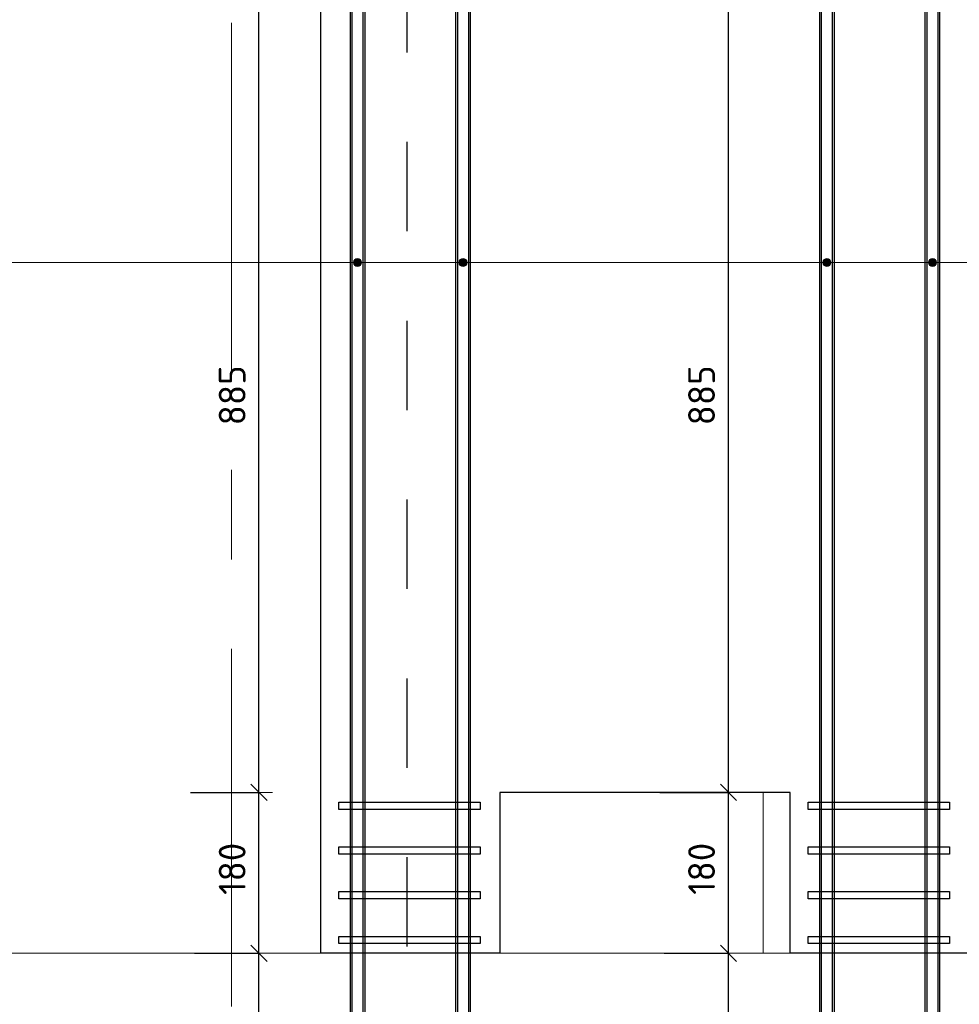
# Model space of a CAD drawing. Header units: metres. Extents: x -38 to 97, y -15 to 21.
# Tile 78 of 225: x 80.62 to 81.67, y -5.91 to -4.81. Entities that reach past the tile are written whole.
import ezdxf

# ---------------------------------------------------------------- set-up
doc = ezdxf.new("R2010")
doc.units = ezdxf.units.M
doc.header["$PDMODE"] = 65
for name, pattern in [('______11', [0.5, 0.4, -0.05, 0, -0.05]), ('______2', [0.0405, 0.03, -0.0105]), ('______5', [1.1, 0.8, -0.1, 0.1, -0.1])]:
    doc.linetypes.add(name, pattern=pattern)
for name, color, linetype, lineweight in [('XR$4$Арм.стержн. Хомут', 240, 'Continuous', 35), ('XR$4$Арм.стержн.горизонт. 1', 180, 'Continuous', 35), ('XR$4$Арм.стержн.горизонт. 2', 202, 'Continuous', 35), ('XR$4$Общий слой (1)_1', 7, 'Continuous', 13), ('XR$4$Перекрытие (1)', 7, 'Continuous', 35), ('XR$4$Размерная линия (1)', 7, 'Continuous', 13), ('XR$6$Арм.стержн. Хомут', 240, 'Continuous', 35), ('XR$6$Арм.стержн.горизонт. 1', 180, 'Continuous', 35), ('XR$6$Арм.стержн.горизонт. 2', 202, 'Continuous', 35), ('XR$6$Общий слой (1)_1', 7, 'Continuous', 13), ('XR$6$Осевая линия (1)', 7, '______5', 13), ('XR$6$Перекрытие (1)', 7, 'Continuous', 35), ('XR$6$Размерная линия (1)', 7, 'Continuous', 13)]:
    doc.layers.add(name, color=color, linetype=linetype, lineweight=lineweight)
doc.styles.add('ISOCPEUR', font='txt')
doc.dimstyles.new('DIMSTYLE_24', dxfattribs={"dimtxt": 0.03, "dimasz": 0.03, "dimexe": 0, "dimexo": 0, "dimgap": 0.015, "dimtad": 2, "dimdec": 0, "dimlfac": 1000, "dimrnd": 5, "dimzin": 12, "dimdsep": 46, "dimtxsty": 'ISOCPEUR', "dimblk1": 'ALL_ML_STRICH', "dimblk2": 'ALL_ML_STRICH', "dimsah": 1, "dimcen": 0, "dimclrd": 7, "dimclre": 256, "dimclrt": 7, "dimadec": 0, "dimazin": 0, "dimtfac": 1, "dimtdec": 0, "dimtix": 1, "dimtmove": 2, "dimatfit": 3, "dimfxl": 0, "dimtzin": 0, "dimlwd": 0, "dimlwe": -3, "dimarcsym": 0})
pattern_1 = [(0, (0.45, 0.45), (0.225, 0.225), [0.225, -0.225]), (90, (0.45, 0.45), (-0.225, 0.225), [0.225, -0.225])]

# ---------------------------------------------------------------- blocks, each defined once
blk = doc.blocks.new('СЛОЖНЫЙ_ОБЪЕКТ_61')
at = {"color": 7, "linetype": '______2', "lineweight": 25, "transparency": 33554687}
blk.add_line((81.0518, -4.5424), (81.0518, -6.901), dxfattribs=at)
blk = doc.blocks.new('ALL_ML_STRICH')
at = {"color": 0, "linetype": 'ByBlock', "lineweight": -2}
for p, q in [((0, -0.5), (0, 0.5)), ((-1, 0), (0.5, 0)), ((-0.3, -0.3), (0.3, 0.3))]:
    blk.add_line(p, q, dxfattribs=at)
blk = doc.blocks.new('*D429')
at = {"layer": 'DEFPOINTS', "color": 7, "linetype": 'Continuous', "lineweight": 13, "transparency": 33554687}
for p in [(81.3194, -5.8499), (81.4114, -6.7349), (81.5156, -6.7349)]:
    blk.add_point(p, dxfattribs=at)
at = {"layer": 'XR$4$Размерная линия (1)', "color": 9, "linetype": 'Continuous', "lineweight": -2, "true_color": 0xc7c7c7, "transparency": 33554687}
for p, q in [((81.3394, -5.8499), (81.4114, -5.8499)), ((81.4956, -6.7349), (81.4114, -6.7349))]:
    blk.add_line(p, q, dxfattribs=at)
at = {"layer": 'XR$4$Размерная линия (1)', "color": 7, "linetype": 'Continuous', "lineweight": -2, "transparency": 33554687}
blk.add_line((81.4114, -6.7349), (81.4114, -5.8499), dxfattribs=at)
at = {"layer": 'XR$4$Размерная линия (1)', "color": 7, "linetype": 'Continuous', "lineweight": 13, "transparency": 33554687, "xscale": 0.03, "yscale": 0.03, "zscale": 0.03}
for p, rotation in [((81.4114, -5.8499), 90), ((81.4114, -6.7349), 270)]:
    blk.add_blockref('ALL_ML_STRICH', p, dxfattribs=dict(at, rotation=rotation))
at = {"layer": 'XR$4$Размерная линия (1)', "color": 7, "linetype": 'Continuous', "lineweight": 13, "transparency": 33554687, "insert": (81.3814, -6.2909), "char_height": 0.03, "width": 0.09, "attachment_point": 5, "rotation": 90, "style": 'ISOCPEUR'}
blk.add_mtext('\\A1;{885}', dxfattribs=at)
blk = doc.blocks.new('*D430')
at = {"layer": 'DEFPOINTS', "color": 7, "linetype": 'Continuous', "lineweight": 13, "transparency": 33554687}
for p in [(81.3147, -5.6699), (81.3194, -5.8499), (81.4114, -5.8499)]:
    blk.add_point(p, dxfattribs=at)
at = {"layer": 'XR$4$Размерная линия (1)', "color": 9, "linetype": 'Continuous', "lineweight": -2, "true_color": 0xc7c7c7, "transparency": 33554687}
for p, q in [((81.3347, -5.6699), (81.4114, -5.6699)), ((81.3394, -5.8499), (81.4114, -5.8499))]:
    blk.add_line(p, q, dxfattribs=at)
at = {"layer": 'XR$4$Размерная линия (1)', "color": 7, "linetype": 'Continuous', "lineweight": -2, "transparency": 33554687}
blk.add_line((81.4114, -5.8499), (81.4114, -5.6699), dxfattribs=at)
at = {"layer": 'XR$4$Размерная линия (1)', "color": 7, "linetype": 'Continuous', "lineweight": 13, "transparency": 33554687, "xscale": 0.03, "yscale": 0.03, "zscale": 0.03}
for p, rotation in [((81.4114, -5.6699), 90), ((81.4114, -5.8499), 270)]:
    blk.add_blockref('ALL_ML_STRICH', p, dxfattribs=dict(at, rotation=rotation))
at = {"layer": 'XR$4$Размерная линия (1)', "color": 7, "linetype": 'Continuous', "lineweight": 13, "transparency": 33554687, "insert": (81.3814, -5.7554), "char_height": 0.03, "width": 0.09, "attachment_point": 5, "rotation": 90, "style": 'ISOCPEUR'}
blk.add_mtext('\\A1;{180}', dxfattribs=at)
blk = doc.blocks.new('*D431')
at = {"layer": 'DEFPOINTS', "color": 7, "linetype": 'Continuous', "lineweight": 13, "transparency": 33554687}
for p in [(81.5156, -4.7849), (81.3147, -5.6699), (81.4114, -5.6699)]:
    blk.add_point(p, dxfattribs=at)
at = {"layer": 'XR$4$Размерная линия (1)', "color": 9, "linetype": 'Continuous', "lineweight": -2, "true_color": 0xc7c7c7, "transparency": 33554687}
for p, q in [((81.4956, -4.7849), (81.4114, -4.7849)), ((81.3347, -5.6699), (81.4114, -5.6699))]:
    blk.add_line(p, q, dxfattribs=at)
at = {"layer": 'XR$4$Размерная линия (1)', "color": 7, "linetype": 'Continuous', "lineweight": -2, "transparency": 33554687}
blk.add_line((81.4114, -5.6699), (81.4114, -4.7849), dxfattribs=at)
at = {"layer": 'XR$4$Размерная линия (1)', "color": 7, "linetype": 'Continuous', "lineweight": 13, "transparency": 33554687, "xscale": 0.03, "yscale": 0.03, "zscale": 0.03}
for p, rotation in [((81.4114, -4.7849), 90), ((81.4114, -5.6699), 270)]:
    blk.add_blockref('ALL_ML_STRICH', p, dxfattribs=dict(at, rotation=rotation))
at = {"layer": 'XR$4$Размерная линия (1)', "color": 7, "linetype": 'Continuous', "lineweight": 13, "transparency": 33554687, "insert": (81.3814, -5.2259), "char_height": 0.03, "width": 0.09, "attachment_point": 5, "rotation": 90, "style": 'ISOCPEUR'}
blk.add_mtext('\\A1;{885}', dxfattribs=at)
blk = doc.blocks.new('*D434')
at = {"layer": 'DEFPOINTS', "color": 7, "linetype": 'Continuous', "lineweight": 13, "transparency": 33554687}
for p in [(80.7944, -5.8499), (80.8864, -6.7349), (80.9906, -6.7349)]:
    blk.add_point(p, dxfattribs=at)
at = {"layer": 'XR$4$Размерная линия (1)', "color": 9, "linetype": 'Continuous', "lineweight": -2, "true_color": 0xc7c7c7, "transparency": 33554687}
for p, q in [((80.8144, -5.8499), (80.8864, -5.8499)), ((80.9706, -6.7349), (80.8864, -6.7349))]:
    blk.add_line(p, q, dxfattribs=at)
at = {"layer": 'XR$4$Размерная линия (1)', "color": 7, "linetype": 'Continuous', "lineweight": -2, "transparency": 33554687}
blk.add_line((80.8864, -6.7349), (80.8864, -5.8499), dxfattribs=at)
at = {"layer": 'XR$4$Размерная линия (1)', "color": 7, "linetype": 'Continuous', "lineweight": 13, "transparency": 33554687, "xscale": 0.03, "yscale": 0.03, "zscale": 0.03}
for p, rotation in [((80.8864, -5.8499), 90), ((80.8864, -6.7349), 270)]:
    blk.add_blockref('ALL_ML_STRICH', p, dxfattribs=dict(at, rotation=rotation))
at = {"layer": 'XR$4$Размерная линия (1)', "color": 7, "linetype": 'Continuous', "lineweight": 13, "transparency": 33554687, "insert": (80.8564, -6.2909), "char_height": 0.03, "width": 0.09, "attachment_point": 5, "rotation": 90, "style": 'ISOCPEUR'}
blk.add_mtext('\\A1;{885}', dxfattribs=at)
blk = doc.blocks.new('*D435')
at = {"layer": 'DEFPOINTS', "color": 7, "linetype": 'Continuous', "lineweight": 13, "transparency": 33554687}
for p in [(80.7897, -5.6699), (80.7944, -5.8499), (80.8864, -5.8499)]:
    blk.add_point(p, dxfattribs=at)
at = {"layer": 'XR$4$Размерная линия (1)', "color": 9, "linetype": 'Continuous', "lineweight": -2, "true_color": 0xc7c7c7, "transparency": 33554687}
for p, q in [((80.8097, -5.6699), (80.8864, -5.6699)), ((80.8144, -5.8499), (80.8864, -5.8499))]:
    blk.add_line(p, q, dxfattribs=at)
at = {"layer": 'XR$4$Размерная линия (1)', "color": 7, "linetype": 'Continuous', "lineweight": -2, "transparency": 33554687}
blk.add_line((80.8864, -5.8499), (80.8864, -5.6699), dxfattribs=at)
at = {"layer": 'XR$4$Размерная линия (1)', "color": 7, "linetype": 'Continuous', "lineweight": 13, "transparency": 33554687, "xscale": 0.03, "yscale": 0.03, "zscale": 0.03}
for p, rotation in [((80.8864, -5.6699), 90), ((80.8864, -5.8499), 270)]:
    blk.add_blockref('ALL_ML_STRICH', p, dxfattribs=dict(at, rotation=rotation))
at = {"layer": 'XR$4$Размерная линия (1)', "color": 7, "linetype": 'Continuous', "lineweight": 13, "transparency": 33554687, "insert": (80.8564, -5.7554), "char_height": 0.03, "width": 0.09, "attachment_point": 5, "rotation": 90, "style": 'ISOCPEUR'}
blk.add_mtext('\\A1;{180}', dxfattribs=at)
blk = doc.blocks.new('*D436')
at = {"layer": 'DEFPOINTS', "color": 7, "linetype": 'Continuous', "lineweight": 13, "transparency": 33554687}
for p in [(80.9906, -4.7849), (80.7897, -5.6699), (80.8864, -5.6699)]:
    blk.add_point(p, dxfattribs=at)
at = {"layer": 'XR$4$Размерная линия (1)', "color": 9, "linetype": 'Continuous', "lineweight": -2, "true_color": 0xc7c7c7, "transparency": 33554687}
for p, q in [((80.9706, -4.7849), (80.8864, -4.7849)), ((80.8097, -5.6699), (80.8864, -5.6699))]:
    blk.add_line(p, q, dxfattribs=at)
at = {"layer": 'XR$4$Размерная линия (1)', "color": 7, "linetype": 'Continuous', "lineweight": -2, "transparency": 33554687}
blk.add_line((80.8864, -5.6699), (80.8864, -4.7849), dxfattribs=at)
at = {"layer": 'XR$4$Размерная линия (1)', "color": 7, "linetype": 'Continuous', "lineweight": 13, "transparency": 33554687, "xscale": 0.03, "yscale": 0.03, "zscale": 0.03}
for p, rotation in [((80.8864, -4.7849), 90), ((80.8864, -5.6699), 270)]:
    blk.add_blockref('ALL_ML_STRICH', p, dxfattribs=dict(at, rotation=rotation))
at = {"layer": 'XR$4$Размерная линия (1)', "color": 7, "linetype": 'Continuous', "lineweight": 13, "transparency": 33554687, "insert": (80.8564, -5.2259), "char_height": 0.03, "width": 0.09, "attachment_point": 5, "rotation": 90, "style": 'ISOCPEUR'}
blk.add_mtext('\\A1;{885}', dxfattribs=at)
blk = doc.blocks.new('СЛОЖНЫЙ_ОБЪЕКТ_108')
at = {"color": 7, "linetype": '______2', "lineweight": 25, "transparency": 33554687}
blk.add_line((81.0518, -4.5424), (81.0518, -6.901), dxfattribs=at)
blk = doc.blocks.new('*D821')
at = {"layer": 'DEFPOINTS', "color": 7, "linetype": 'Continuous', "lineweight": 13, "transparency": 33554687}
for p in [(81.3194, -5.8499), (81.4114, -6.7349), (81.5156, -6.7349)]:
    blk.add_point(p, dxfattribs=at)
at = {"layer": 'XR$6$Размерная линия (1)', "color": 9, "linetype": 'Continuous', "lineweight": -2, "true_color": 0xc7c7c7, "transparency": 33554687}
for p, q in [((81.3394, -5.8499), (81.4114, -5.8499)), ((81.4956, -6.7349), (81.4114, -6.7349))]:
    blk.add_line(p, q, dxfattribs=at)
at = {"layer": 'XR$6$Размерная линия (1)', "color": 7, "linetype": 'Continuous', "lineweight": -2, "transparency": 33554687}
blk.add_line((81.4114, -6.7349), (81.4114, -5.8499), dxfattribs=at)
at = {"layer": 'XR$6$Размерная линия (1)', "color": 7, "linetype": 'Continuous', "lineweight": 13, "transparency": 33554687, "xscale": 0.03, "yscale": 0.03, "zscale": 0.03}
for p, rotation in [((81.4114, -5.8499), 90), ((81.4114, -6.7349), 270)]:
    blk.add_blockref('ALL_ML_STRICH', p, dxfattribs=dict(at, rotation=rotation))
at = {"layer": 'XR$6$Размерная линия (1)', "color": 7, "linetype": 'Continuous', "lineweight": 13, "transparency": 33554687, "insert": (81.3814, -6.2909), "char_height": 0.03, "width": 0.09, "attachment_point": 5, "rotation": 90, "style": 'ISOCPEUR'}
blk.add_mtext('\\A1;{885}', dxfattribs=at)
blk = doc.blocks.new('*D822')
at = {"layer": 'DEFPOINTS', "color": 7, "linetype": 'Continuous', "lineweight": 13, "transparency": 33554687}
for p in [(81.3147, -5.6699), (81.3194, -5.8499), (81.4114, -5.8499)]:
    blk.add_point(p, dxfattribs=at)
at = {"layer": 'XR$6$Размерная линия (1)', "color": 9, "linetype": 'Continuous', "lineweight": -2, "true_color": 0xc7c7c7, "transparency": 33554687}
for p, q in [((81.3347, -5.6699), (81.4114, -5.6699)), ((81.3394, -5.8499), (81.4114, -5.8499))]:
    blk.add_line(p, q, dxfattribs=at)
at = {"layer": 'XR$6$Размерная линия (1)', "color": 7, "linetype": 'Continuous', "lineweight": -2, "transparency": 33554687}
blk.add_line((81.4114, -5.8499), (81.4114, -5.6699), dxfattribs=at)
at = {"layer": 'XR$6$Размерная линия (1)', "color": 7, "linetype": 'Continuous', "lineweight": 13, "transparency": 33554687, "xscale": 0.03, "yscale": 0.03, "zscale": 0.03}
for p, rotation in [((81.4114, -5.6699), 90), ((81.4114, -5.8499), 270)]:
    blk.add_blockref('ALL_ML_STRICH', p, dxfattribs=dict(at, rotation=rotation))
at = {"layer": 'XR$6$Размерная линия (1)', "color": 7, "linetype": 'Continuous', "lineweight": 13, "transparency": 33554687, "insert": (81.3814, -5.7554), "char_height": 0.03, "width": 0.09, "attachment_point": 5, "rotation": 90, "style": 'ISOCPEUR'}
blk.add_mtext('\\A1;{180}', dxfattribs=at)
blk = doc.blocks.new('*D823')
at = {"layer": 'DEFPOINTS', "color": 7, "linetype": 'Continuous', "lineweight": 13, "transparency": 33554687}
for p in [(81.5156, -4.7849), (81.3147, -5.6699), (81.4114, -5.6699)]:
    blk.add_point(p, dxfattribs=at)
at = {"layer": 'XR$6$Размерная линия (1)', "color": 9, "linetype": 'Continuous', "lineweight": -2, "true_color": 0xc7c7c7, "transparency": 33554687}
for p, q in [((81.4956, -4.7849), (81.4114, -4.7849)), ((81.3347, -5.6699), (81.4114, -5.6699))]:
    blk.add_line(p, q, dxfattribs=at)
at = {"layer": 'XR$6$Размерная линия (1)', "color": 7, "linetype": 'Continuous', "lineweight": -2, "transparency": 33554687}
blk.add_line((81.4114, -5.6699), (81.4114, -4.7849), dxfattribs=at)
at = {"layer": 'XR$6$Размерная линия (1)', "color": 7, "linetype": 'Continuous', "lineweight": 13, "transparency": 33554687, "xscale": 0.03, "yscale": 0.03, "zscale": 0.03}
for p, rotation in [((81.4114, -4.7849), 90), ((81.4114, -5.6699), 270)]:
    blk.add_blockref('ALL_ML_STRICH', p, dxfattribs=dict(at, rotation=rotation))
at = {"layer": 'XR$6$Размерная линия (1)', "color": 7, "linetype": 'Continuous', "lineweight": 13, "transparency": 33554687, "insert": (81.3814, -5.2259), "char_height": 0.03, "width": 0.09, "attachment_point": 5, "rotation": 90, "style": 'ISOCPEUR'}
blk.add_mtext('\\A1;{885}', dxfattribs=at)
blk = doc.blocks.new('*D826')
at = {"layer": 'DEFPOINTS', "color": 7, "linetype": 'Continuous', "lineweight": 13, "transparency": 33554687}
for p in [(80.7944, -5.8499), (80.8864, -6.7349), (80.9906, -6.7349)]:
    blk.add_point(p, dxfattribs=at)
at = {"layer": 'XR$6$Размерная линия (1)', "color": 9, "linetype": 'Continuous', "lineweight": -2, "true_color": 0xc7c7c7, "transparency": 33554687}
for p, q in [((80.8144, -5.8499), (80.8864, -5.8499)), ((80.9706, -6.7349), (80.8864, -6.7349))]:
    blk.add_line(p, q, dxfattribs=at)
at = {"layer": 'XR$6$Размерная линия (1)', "color": 7, "linetype": 'Continuous', "lineweight": -2, "transparency": 33554687}
blk.add_line((80.8864, -6.7349), (80.8864, -5.8499), dxfattribs=at)
at = {"layer": 'XR$6$Размерная линия (1)', "color": 7, "linetype": 'Continuous', "lineweight": 13, "transparency": 33554687, "xscale": 0.03, "yscale": 0.03, "zscale": 0.03}
for p, rotation in [((80.8864, -5.8499), 90), ((80.8864, -6.7349), 270)]:
    blk.add_blockref('ALL_ML_STRICH', p, dxfattribs=dict(at, rotation=rotation))
at = {"layer": 'XR$6$Размерная линия (1)', "color": 7, "linetype": 'Continuous', "lineweight": 13, "transparency": 33554687, "insert": (80.8564, -6.2909), "char_height": 0.03, "width": 0.09, "attachment_point": 5, "rotation": 90, "style": 'ISOCPEUR'}
blk.add_mtext('\\A1;{885}', dxfattribs=at)
blk = doc.blocks.new('*D827')
at = {"layer": 'DEFPOINTS', "color": 7, "linetype": 'Continuous', "lineweight": 13, "transparency": 33554687}
for p in [(80.7897, -5.6699), (80.7944, -5.8499), (80.8864, -5.8499)]:
    blk.add_point(p, dxfattribs=at)
at = {"layer": 'XR$6$Размерная линия (1)', "color": 9, "linetype": 'Continuous', "lineweight": -2, "true_color": 0xc7c7c7, "transparency": 33554687}
for p, q in [((80.8097, -5.6699), (80.8864, -5.6699)), ((80.8144, -5.8499), (80.8864, -5.8499))]:
    blk.add_line(p, q, dxfattribs=at)
at = {"layer": 'XR$6$Размерная линия (1)', "color": 7, "linetype": 'Continuous', "lineweight": -2, "transparency": 33554687}
blk.add_line((80.8864, -5.8499), (80.8864, -5.6699), dxfattribs=at)
at = {"layer": 'XR$6$Размерная линия (1)', "color": 7, "linetype": 'Continuous', "lineweight": 13, "transparency": 33554687, "xscale": 0.03, "yscale": 0.03, "zscale": 0.03}
for p, rotation in [((80.8864, -5.6699), 90), ((80.8864, -5.8499), 270)]:
    blk.add_blockref('ALL_ML_STRICH', p, dxfattribs=dict(at, rotation=rotation))
at = {"layer": 'XR$6$Размерная линия (1)', "color": 7, "linetype": 'Continuous', "lineweight": 13, "transparency": 33554687, "insert": (80.8564, -5.7554), "char_height": 0.03, "width": 0.09, "attachment_point": 5, "rotation": 90, "style": 'ISOCPEUR'}
blk.add_mtext('\\A1;{180}', dxfattribs=at)
blk = doc.blocks.new('*D828')
at = {"layer": 'DEFPOINTS', "color": 7, "linetype": 'Continuous', "lineweight": 13, "transparency": 33554687}
for p in [(80.9906, -4.7849), (80.7897, -5.6699), (80.8864, -5.6699)]:
    blk.add_point(p, dxfattribs=at)
at = {"layer": 'XR$6$Размерная линия (1)', "color": 9, "linetype": 'Continuous', "lineweight": -2, "true_color": 0xc7c7c7, "transparency": 33554687}
for p, q in [((80.9706, -4.7849), (80.8864, -4.7849)), ((80.8097, -5.6699), (80.8864, -5.6699))]:
    blk.add_line(p, q, dxfattribs=at)
at = {"layer": 'XR$6$Размерная линия (1)', "color": 7, "linetype": 'Continuous', "lineweight": -2, "transparency": 33554687}
blk.add_line((80.8864, -5.6699), (80.8864, -4.7849), dxfattribs=at)
at = {"layer": 'XR$6$Размерная линия (1)', "color": 7, "linetype": 'Continuous', "lineweight": 13, "transparency": 33554687, "xscale": 0.03, "yscale": 0.03, "zscale": 0.03}
for p, rotation in [((80.8864, -4.7849), 90), ((80.8864, -5.6699), 270)]:
    blk.add_blockref('ALL_ML_STRICH', p, dxfattribs=dict(at, rotation=rotation))
at = {"layer": 'XR$6$Размерная линия (1)', "color": 7, "linetype": 'Continuous', "lineweight": 13, "transparency": 33554687, "insert": (80.8564, -5.2259), "char_height": 0.03, "width": 0.09, "attachment_point": 5, "rotation": 90, "style": 'ISOCPEUR'}
blk.add_mtext('\\A1;{885}', dxfattribs=at)

msp = doc.modelspace()

# ---------------------------------------------------------------- hatches: boundary and pattern name
at = {"linetype": 'Continuous', "lineweight": 13, "transparency": 33554687}
h = msp.add_hatch(dxfattribs=at)
h.set_pattern_fill('____', scale=0.225, style=0, pattern_type=2)
h.set_pattern_definition(pattern_1)
h.paths.add_polyline_path([(81.4806, -5.6699), (81.1556, -5.6699), (81.1556, -5.8499), (81.4806, -5.8499)], flags=0)
h = msp.add_hatch(dxfattribs=at)
h.set_pattern_fill('____', scale=0.225, style=0, pattern_type=2)
h.set_pattern_definition(pattern_1)
h.paths.add_polyline_path([(81.4806, -5.6699), (81.1556, -5.6699), (81.1556, -5.8499), (81.4806, -5.8499)], flags=0)
at = {"layer": 'XR$4$Арм.стержн.горизонт. 2', "linetype": 'Continuous', "lineweight": 13, "transparency": 33554687}
for points in [[(80.9928, -5.0796), (80.9928, -5.0751), (80.9921, -5.0773)], [(80.9928, -5.0751), (80.9944, -5.0812), (80.9944, -5.0734)], [(80.9928, -5.0751), (80.9928, -5.0796), (80.9944, -5.0812)], [(80.9944, -5.0734), (80.9966, -5.0818), (80.9966, -5.0728)], [(80.9944, -5.0734), (80.9944, -5.0812), (80.9966, -5.0818)], [(80.9966, -5.0728), (80.9966, -5.0818), (80.9989, -5.0812)], [(80.9966, -5.0728), (80.9989, -5.0812), (80.9989, -5.0734)], [(80.9989, -5.0734), (80.9989, -5.0812), (81.0005, -5.0796)], [(80.9989, -5.0734), (81.0005, -5.0796), (81.0005, -5.0751)], [(81.0005, -5.0751), (81.0005, -5.0796), (81.0011, -5.0773)], [(81.1108, -5.0796), (81.1108, -5.0751), (81.1101, -5.0773)], [(81.1108, -5.0751), (81.1124, -5.0812), (81.1124, -5.0734)], [(81.1108, -5.0751), (81.1108, -5.0796), (81.1124, -5.0812)], [(81.1124, -5.0734), (81.1146, -5.0818), (81.1146, -5.0728)], [(81.1124, -5.0734), (81.1124, -5.0812), (81.1146, -5.0818)], [(81.1146, -5.0728), (81.1146, -5.0818), (81.1169, -5.0812)], [(81.1146, -5.0728), (81.1169, -5.0812), (81.1169, -5.0734)], [(81.1169, -5.0734), (81.1169, -5.0812), (81.1185, -5.0796)], [(81.1169, -5.0734), (81.1185, -5.0796), (81.1185, -5.0751)], [(81.1185, -5.0751), (81.1185, -5.0796), (81.1191, -5.0773)], [(81.5178, -5.0796), (81.5178, -5.0751), (81.5171, -5.0773)], [(81.5178, -5.0751), (81.5194, -5.0812), (81.5194, -5.0734)], [(81.5178, -5.0751), (81.5178, -5.0796), (81.5194, -5.0812)], [(81.5194, -5.0734), (81.5216, -5.0818), (81.5216, -5.0728)], [(81.5194, -5.0734), (81.5194, -5.0812), (81.5216, -5.0818)], [(81.5216, -5.0728), (81.5216, -5.0818), (81.5239, -5.0812)], [(81.5216, -5.0728), (81.5239, -5.0812), (81.5239, -5.0734)], [(81.5239, -5.0734), (81.5239, -5.0812), (81.5255, -5.0796)], [(81.5239, -5.0734), (81.5255, -5.0796), (81.5255, -5.0751)], [(81.5255, -5.0751), (81.5255, -5.0796), (81.5261, -5.0773)], [(81.6358, -5.0796), (81.6358, -5.0751), (81.6351, -5.0773)], [(81.6358, -5.0751), (81.6374, -5.0812), (81.6374, -5.0734)], [(81.6358, -5.0751), (81.6358, -5.0796), (81.6374, -5.0812)], [(81.6374, -5.0734), (81.6396, -5.0818), (81.6396, -5.0728)], [(81.6374, -5.0734), (81.6374, -5.0812), (81.6396, -5.0818)], [(81.6396, -5.0728), (81.6396, -5.0818), (81.6419, -5.0812)], [(81.6396, -5.0728), (81.6419, -5.0812), (81.6419, -5.0734)], [(81.6419, -5.0734), (81.6419, -5.0812), (81.6435, -5.0796)], [(81.6419, -5.0734), (81.6435, -5.0796), (81.6435, -5.0751)], [(81.6435, -5.0751), (81.6435, -5.0796), (81.6441, -5.0773)]]:
    msp.add_hatch(color=7, dxfattribs=at).paths.add_polyline_path(points)
at = {"layer": 'XR$6$Арм.стержн.горизонт. 2', "linetype": 'Continuous', "lineweight": 13, "transparency": 33554687}
for points in [[(80.9928, -5.0796), (80.9928, -5.0751), (80.9921, -5.0773)], [(80.9928, -5.0751), (80.9944, -5.0812), (80.9944, -5.0734)], [(80.9928, -5.0751), (80.9928, -5.0796), (80.9944, -5.0812)], [(80.9944, -5.0734), (80.9966, -5.0818), (80.9966, -5.0728)], [(80.9944, -5.0734), (80.9944, -5.0812), (80.9966, -5.0818)], [(80.9966, -5.0728), (80.9966, -5.0818), (80.9989, -5.0812)], [(80.9966, -5.0728), (80.9989, -5.0812), (80.9989, -5.0734)], [(80.9989, -5.0734), (80.9989, -5.0812), (81.0005, -5.0796)], [(80.9989, -5.0734), (81.0005, -5.0796), (81.0005, -5.0751)], [(81.0005, -5.0751), (81.0005, -5.0796), (81.0011, -5.0773)], [(81.1108, -5.0796), (81.1108, -5.0751), (81.1101, -5.0773)], [(81.1108, -5.0751), (81.1124, -5.0812), (81.1124, -5.0734)], [(81.1108, -5.0751), (81.1108, -5.0796), (81.1124, -5.0812)], [(81.1124, -5.0734), (81.1146, -5.0818), (81.1146, -5.0728)], [(81.1124, -5.0734), (81.1124, -5.0812), (81.1146, -5.0818)], [(81.1146, -5.0728), (81.1146, -5.0818), (81.1169, -5.0812)], [(81.1146, -5.0728), (81.1169, -5.0812), (81.1169, -5.0734)], [(81.1169, -5.0734), (81.1169, -5.0812), (81.1185, -5.0796)], [(81.1169, -5.0734), (81.1185, -5.0796), (81.1185, -5.0751)], [(81.1185, -5.0751), (81.1185, -5.0796), (81.1191, -5.0773)], [(81.5178, -5.0796), (81.5178, -5.0751), (81.5171, -5.0773)], [(81.5178, -5.0751), (81.5194, -5.0812), (81.5194, -5.0734)], [(81.5178, -5.0751), (81.5178, -5.0796), (81.5194, -5.0812)], [(81.5194, -5.0734), (81.5216, -5.0818), (81.5216, -5.0728)], [(81.5194, -5.0734), (81.5194, -5.0812), (81.5216, -5.0818)], [(81.5216, -5.0728), (81.5216, -5.0818), (81.5239, -5.0812)], [(81.5216, -5.0728), (81.5239, -5.0812), (81.5239, -5.0734)], [(81.5239, -5.0734), (81.5239, -5.0812), (81.5255, -5.0796)], [(81.5239, -5.0734), (81.5255, -5.0796), (81.5255, -5.0751)], [(81.5255, -5.0751), (81.5255, -5.0796), (81.5261, -5.0773)], [(81.6358, -5.0796), (81.6358, -5.0751), (81.6351, -5.0773)], [(81.6358, -5.0751), (81.6374, -5.0812), (81.6374, -5.0734)], [(81.6358, -5.0751), (81.6358, -5.0796), (81.6374, -5.0812)], [(81.6374, -5.0734), (81.6396, -5.0818), (81.6396, -5.0728)], [(81.6374, -5.0734), (81.6374, -5.0812), (81.6396, -5.0818)], [(81.6396, -5.0728), (81.6396, -5.0818), (81.6419, -5.0812)], [(81.6396, -5.0728), (81.6419, -5.0812), (81.6419, -5.0734)], [(81.6419, -5.0734), (81.6419, -5.0812), (81.6435, -5.0796)], [(81.6419, -5.0734), (81.6435, -5.0796), (81.6435, -5.0751)], [(81.6435, -5.0751), (81.6435, -5.0796), (81.6441, -5.0773)]]:
    msp.add_hatch(color=7, dxfattribs=at).paths.add_polyline_path(points)

# ---------------------------------------------------------------- linework, layer by layer
at = {"layer": 'XR$4$Арм.стержн. Хомут', "color": 40, "linetype": 'Continuous', "lineweight": 25, "transparency": 33554687}
for points in [[(80.9756, -5.6809), (81.1336, -5.6809), (81.1336, -5.6889), (80.9756, -5.6889), (80.9756, -5.6809)], [(81.5006, -5.6809), (81.6586, -5.6809), (81.6586, -5.6889), (81.5006, -5.6889), (81.5006, -5.6809)], [(80.9756, -5.7309), (81.1336, -5.7309), (81.1336, -5.7389), (80.9756, -5.7389), (80.9756, -5.7309)], [(81.5006, -5.7309), (81.6586, -5.7309), (81.6586, -5.7389), (81.5006, -5.7389), (81.5006, -5.7309)], [(80.9756, -5.7809), (81.1336, -5.7809), (81.1336, -5.7889), (80.9756, -5.7889), (80.9756, -5.7809)], [(81.5006, -5.7809), (81.6586, -5.7809), (81.6586, -5.7889), (81.5006, -5.7889), (81.5006, -5.7809)], [(80.9756, -5.8309), (81.1336, -5.8309), (81.1336, -5.8389), (80.9756, -5.8389), (80.9756, -5.8309)], [(81.5006, -5.8309), (81.6586, -5.8309), (81.6586, -5.8389), (81.5006, -5.8389), (81.5006, -5.8309)]]:
    msp.add_lwpolyline(points, dxfattribs=at)
at = {"layer": 'XR$4$Арм.стержн.горизонт. 1', "color": 7, "linetype": 'Continuous', "lineweight": 25, "transparency": 33554687}
for points in [[(80.9886, -6.8899), (80.9886, -4.5499), (81.0046, -4.5499), (81.0046, -6.8899), (80.9886, -6.8899)], [(81.1066, -6.8899), (81.1066, -4.5499), (81.1226, -4.5499), (81.1226, -6.8899), (81.1066, -6.8899)], [(81.5136, -6.8899), (81.5136, -4.5499), (81.5296, -4.5499), (81.5296, -6.8899), (81.5136, -6.8899)], [(81.6316, -6.8899), (81.6316, -4.5499), (81.6476, -4.5499), (81.6476, -6.8899), (81.6316, -6.8899)]]:
    msp.add_lwpolyline(points, dxfattribs=at)
at = {"layer": 'XR$4$Арм.стержн.горизонт. 2', "color": 7, "linetype": 'Continuous', "lineweight": 13, "transparency": 33554687}
for p, q in [((80.9966, -5.0728), (80.9966, -5.0728)), ((81.1146, -5.0728), (81.1146, -5.0728)), ((81.5216, -5.0728), (81.5216, -5.0728)), ((81.6396, -5.0728), (81.6396, -5.0728)), ((80.0494, -5.0773), (80.6354, -5.0773)), ((80.6354, -5.0773), (81.5216, -5.0773)), ((80.6354, -5.0773), (84.1466, -5.0773)), ((80.6354, -5.0773), (83.6216, -5.0773)), ((80.6354, -5.0773), (83.0966, -5.0773)), ((80.6354, -5.0773), (82.5716, -5.0773)), ((80.6354, -5.0773), (82.6896, -5.0773)), ((80.6354, -5.0773), (81.1146, -5.0773)), ((80.6354, -5.0773), (84.2646, -5.0773)), ((80.6354, -5.0773), (81.6396, -5.0773)), ((80.6354, -5.0773), (82.0466, -5.0773)), ((80.6354, -5.0773), (80.9966, -5.0773)), ((80.6354, -5.0773), (83.7396, -5.0773)), ((80.6354, -5.0773), (82.1646, -5.0773)), ((80.6354, -5.0773), (83.2146, -5.0773)), ((80.9921, -5.0773), (80.9921, -5.0773)), ((80.9966, -5.0818), (80.9966, -5.0818)), ((81.0011, -5.0773), (81.0011, -5.0773)), ((81.1101, -5.0773), (81.1101, -5.0773)), ((81.1146, -5.0818), (81.1146, -5.0818)), ((81.1191, -5.0773), (81.1191, -5.0773)), ((81.5171, -5.0773), (81.5171, -5.0773)), ((81.5216, -5.0818), (81.5216, -5.0818)), ((81.5261, -5.0773), (81.5261, -5.0773)), ((81.6351, -5.0773), (81.6351, -5.0773)), ((81.6396, -5.0818), (81.6396, -5.0818)), ((81.6441, -5.0773), (81.6441, -5.0773))]:
    msp.add_line(p, q, dxfattribs=at)
at = {"layer": 'XR$4$Арм.стержн.горизонт. 2', "color": 34, "linetype": 'Continuous', "lineweight": 25, "transparency": 33554687}
for points in [[(81.0026, -4.7849), (81.0026, -6.7349), (80.9906, -6.7349), (80.9906, -4.7849), (81.0026, -4.7849)], [(81.1206, -4.7849), (81.1206, -6.7349), (81.1086, -6.7349), (81.1086, -4.7849), (81.1206, -4.7849)], [(81.5276, -4.7849), (81.5276, -6.7349), (81.5156, -6.7349), (81.5156, -4.7849), (81.5276, -4.7849)], [(81.6456, -4.7849), (81.6456, -6.7349), (81.6336, -6.7349), (81.6336, -4.7849), (81.6456, -4.7849)]]:
    msp.add_lwpolyline(points, dxfattribs=at)
at = {"layer": 'XR$4$Арм.стержн.горизонт. 2', "color": 7, "linetype": 'Continuous', "lineweight": 13, "transparency": 33554687}
for centre in [(80.9966, -5.0773), (81.1146, -5.0773), (81.5216, -5.0773), (81.6396, -5.0773)]:
    msp.add_circle(centre, 0.0045, dxfattribs=at)
at = {"layer": 'XR$4$Общий слой (1)_1', "color": 7, "linetype": 'Continuous', "lineweight": 13, "transparency": 33554687}
msp.add_line((80.4556, -5.8499), (84.8875, -5.8499), dxfattribs=at)
at = {"layer": 'XR$4$Перекрытие (1)', "color": 7, "linetype": 'Continuous', "lineweight": 25, "transparency": 33554687}
for p, q in [((80.9556, -5.6699), (80.9556, -4.2499)), ((80.9556, -5.8499), (80.9556, -5.6699)), ((81.1556, -5.6699), (81.1556, -5.8499)), ((81.4806, -5.6699), (81.1556, -5.6699)), ((81.4806, -5.8499), (81.4806, -5.6699)), ((81.1556, -5.8499), (80.9556, -5.8499)), ((81.6806, -5.8499), (81.4806, -5.8499))]:
    msp.add_line(p, q, dxfattribs=at)
at = {"layer": 'XR$6$Арм.стержн. Хомут', "color": 40, "linetype": 'Continuous', "lineweight": 25, "transparency": 33554687}
for points in [[(80.9756, -5.6809), (81.1336, -5.6809), (81.1336, -5.6889), (80.9756, -5.6889), (80.9756, -5.6809)], [(81.5006, -5.6809), (81.6586, -5.6809), (81.6586, -5.6889), (81.5006, -5.6889), (81.5006, -5.6809)], [(80.9756, -5.7309), (81.1336, -5.7309), (81.1336, -5.7389), (80.9756, -5.7389), (80.9756, -5.7309)], [(81.5006, -5.7309), (81.6586, -5.7309), (81.6586, -5.7389), (81.5006, -5.7389), (81.5006, -5.7309)], [(80.9756, -5.7809), (81.1336, -5.7809), (81.1336, -5.7889), (80.9756, -5.7889), (80.9756, -5.7809)], [(81.5006, -5.7809), (81.6586, -5.7809), (81.6586, -5.7889), (81.5006, -5.7889), (81.5006, -5.7809)], [(80.9756, -5.8309), (81.1336, -5.8309), (81.1336, -5.8389), (80.9756, -5.8389), (80.9756, -5.8309)], [(81.5006, -5.8309), (81.6586, -5.8309), (81.6586, -5.8389), (81.5006, -5.8389), (81.5006, -5.8309)]]:
    msp.add_lwpolyline(points, dxfattribs=at)
at = {"layer": 'XR$6$Арм.стержн.горизонт. 1', "color": 7, "linetype": 'Continuous', "lineweight": 25, "transparency": 33554687}
for points in [[(80.9886, -6.8899), (80.9886, -4.5499), (81.0046, -4.5499), (81.0046, -6.8899), (80.9886, -6.8899)], [(81.1066, -6.8899), (81.1066, -4.5499), (81.1226, -4.5499), (81.1226, -6.8899), (81.1066, -6.8899)], [(81.5136, -6.8899), (81.5136, -4.5499), (81.5296, -4.5499), (81.5296, -6.8899), (81.5136, -6.8899)], [(81.6316, -6.8899), (81.6316, -4.5499), (81.6476, -4.5499), (81.6476, -6.8899), (81.6316, -6.8899)]]:
    msp.add_lwpolyline(points, dxfattribs=at)
at = {"layer": 'XR$6$Арм.стержн.горизонт. 2', "color": 7, "linetype": 'Continuous', "lineweight": 13, "transparency": 33554687}
for p, q in [((80.9966, -5.0728), (80.9966, -5.0728)), ((81.1146, -5.0728), (81.1146, -5.0728)), ((81.5216, -5.0728), (81.5216, -5.0728)), ((81.6396, -5.0728), (81.6396, -5.0728)), ((80.0494, -5.0773), (80.6354, -5.0773)), ((80.6354, -5.0773), (81.5216, -5.0773)), ((80.6354, -5.0773), (84.1466, -5.0773)), ((80.6354, -5.0773), (83.6216, -5.0773)), ((80.6354, -5.0773), (83.0966, -5.0773)), ((80.6354, -5.0773), (82.5716, -5.0773)), ((80.6354, -5.0773), (82.6896, -5.0773)), ((80.6354, -5.0773), (81.1146, -5.0773)), ((80.6354, -5.0773), (84.2646, -5.0773)), ((80.6354, -5.0773), (81.6396, -5.0773)), ((80.6354, -5.0773), (82.0466, -5.0773)), ((80.6354, -5.0773), (80.9966, -5.0773)), ((80.6354, -5.0773), (83.7396, -5.0773)), ((80.6354, -5.0773), (82.1646, -5.0773)), ((80.6354, -5.0773), (83.2146, -5.0773)), ((80.9921, -5.0773), (80.9921, -5.0773)), ((80.9966, -5.0818), (80.9966, -5.0818)), ((81.0011, -5.0773), (81.0011, -5.0773)), ((81.1101, -5.0773), (81.1101, -5.0773)), ((81.1146, -5.0818), (81.1146, -5.0818)), ((81.1191, -5.0773), (81.1191, -5.0773)), ((81.5171, -5.0773), (81.5171, -5.0773)), ((81.5216, -5.0818), (81.5216, -5.0818)), ((81.5261, -5.0773), (81.5261, -5.0773)), ((81.6351, -5.0773), (81.6351, -5.0773)), ((81.6396, -5.0818), (81.6396, -5.0818)), ((81.6441, -5.0773), (81.6441, -5.0773))]:
    msp.add_line(p, q, dxfattribs=at)
at = {"layer": 'XR$6$Арм.стержн.горизонт. 2', "color": 34, "linetype": 'Continuous', "lineweight": 25, "transparency": 33554687}
for points in [[(81.0026, -4.7849), (81.0026, -6.7349), (80.9906, -6.7349), (80.9906, -4.7849), (81.0026, -4.7849)], [(81.1206, -4.7849), (81.1206, -6.7349), (81.1086, -6.7349), (81.1086, -4.7849), (81.1206, -4.7849)], [(81.5276, -4.7849), (81.5276, -6.7349), (81.5156, -6.7349), (81.5156, -4.7849), (81.5276, -4.7849)], [(81.6456, -4.7849), (81.6456, -6.7349), (81.6336, -6.7349), (81.6336, -4.7849), (81.6456, -4.7849)]]:
    msp.add_lwpolyline(points, dxfattribs=at)
at = {"layer": 'XR$6$Арм.стержн.горизонт. 2', "color": 7, "linetype": 'Continuous', "lineweight": 13, "transparency": 33554687}
for centre in [(80.9966, -5.0773), (81.1146, -5.0773), (81.5216, -5.0773), (81.6396, -5.0773)]:
    msp.add_circle(centre, 0.0045, dxfattribs=at)
at = {"layer": 'XR$6$Общий слой (1)_1', "color": 7, "linetype": 'Continuous', "lineweight": 13, "transparency": 33554687}
msp.add_line((80.4556, -5.8499), (84.8875, -5.8499), dxfattribs=at)
at = {"layer": 'XR$6$Осевая линия (1)', "color": 253, "linetype": '______11', "lineweight": 13, "true_color": 0xa0a0a0, "transparency": 33554687}
msp.add_line((80.8555, -4.8093), (80.8555, -7.5693), dxfattribs=at)
at = {"layer": 'XR$6$Перекрытие (1)', "color": 7, "linetype": 'Continuous', "lineweight": 25, "transparency": 33554687}
for p, q in [((80.9556, -5.6699), (80.9556, -4.2499)), ((80.9556, -5.8499), (80.9556, -5.6699)), ((81.1556, -5.6699), (81.1556, -5.8499)), ((81.4806, -5.6699), (81.1556, -5.6699)), ((81.4806, -5.8499), (81.4806, -5.6699)), ((81.1556, -5.8499), (80.9556, -5.8499)), ((81.6806, -5.8499), (81.4806, -5.8499))]:
    msp.add_line(p, q, dxfattribs=at)

# ---------------------------------------------------------------- block references
at = {"color": 18, "linetype": 'Continuous', "lineweight": 25, "true_color": 0x000000, "transparency": 33554687}
for name in ['СЛОЖНЫЙ_ОБЪЕКТ_61', 'СЛОЖНЫЙ_ОБЪЕКТ_108']:
    msp.add_blockref(name, (0, 0), dxfattribs=at)

# ---------------------------------------------------------------- dimensions: what is measured, and where the dimension line sits
at = {"layer": 'XR$4$Размерная линия (1)', "color": 7, "linetype": 'Continuous', "lineweight": 13, "transparency": 33554687}
for base, p1, p2, picture, middle in [((80.8864, -4.7849), (80.8097, -5.6699), (80.9706, -4.7849), '*D436', (80.8564, -5.2259)), ((81.4114, -4.7849), (81.3347, -5.6699), (81.4956, -4.7849), '*D431', (81.3814, -5.2259)), ((80.8864, -5.6699), (80.8144, -5.8499), (80.8097, -5.6699), '*D435', (80.8564, -5.7554)), ((81.4114, -5.6699), (81.3394, -5.8499), (81.3347, -5.6699), '*D430', (81.3814, -5.7554)), ((80.8864, -5.8499), (80.9706, -6.7349), (80.8144, -5.8499), '*D434', (80.8564, -6.2909)), ((81.4114, -5.8499), (81.4956, -6.7349), (81.3394, -5.8499), '*D429', (81.3814, -6.2909))]:
    dim = msp.add_linear_dim(base=base, p1=p1, p2=p2, angle=90, dimstyle='DIMSTYLE_24', override={"dimpost": '<>', "dimclrd": 7, "dimclre": 9, "dimclrt": 7, "dimlwd": 0, "dimlwe": 65533}, dxfattribs=at)
    dim.commit()
    dim.dimension.update_dxf_attribs({"geometry": picture, "text_midpoint": middle, "dimtype": 160})
at = {"layer": 'XR$6$Размерная линия (1)', "color": 7, "linetype": 'Continuous', "lineweight": 13, "transparency": 33554687}
for base, p1, p2, picture, middle in [((80.8864, -4.7849), (80.8097, -5.6699), (80.9706, -4.7849), '*D828', (80.8564, -5.2259)), ((81.4114, -4.7849), (81.3347, -5.6699), (81.4956, -4.7849), '*D823', (81.3814, -5.2259)), ((80.8864, -5.6699), (80.8144, -5.8499), (80.8097, -5.6699), '*D827', (80.8564, -5.7554)), ((81.4114, -5.6699), (81.3394, -5.8499), (81.3347, -5.6699), '*D822', (81.3814, -5.7554)), ((80.8864, -5.8499), (80.9706, -6.7349), (80.8144, -5.8499), '*D826', (80.8564, -6.2909)), ((81.4114, -5.8499), (81.4956, -6.7349), (81.3394, -5.8499), '*D821', (81.3814, -6.2909))]:
    dim = msp.add_linear_dim(base=base, p1=p1, p2=p2, angle=90, dimstyle='DIMSTYLE_24', override={"dimpost": '<>', "dimclrd": 7, "dimclre": 9, "dimclrt": 7, "dimlwd": 0, "dimlwe": 65533}, dxfattribs=at)
    dim.commit()
    dim.dimension.update_dxf_attribs({"geometry": picture, "text_midpoint": middle, "dimtype": 160})

doc.saveas('drawing.dxf')
